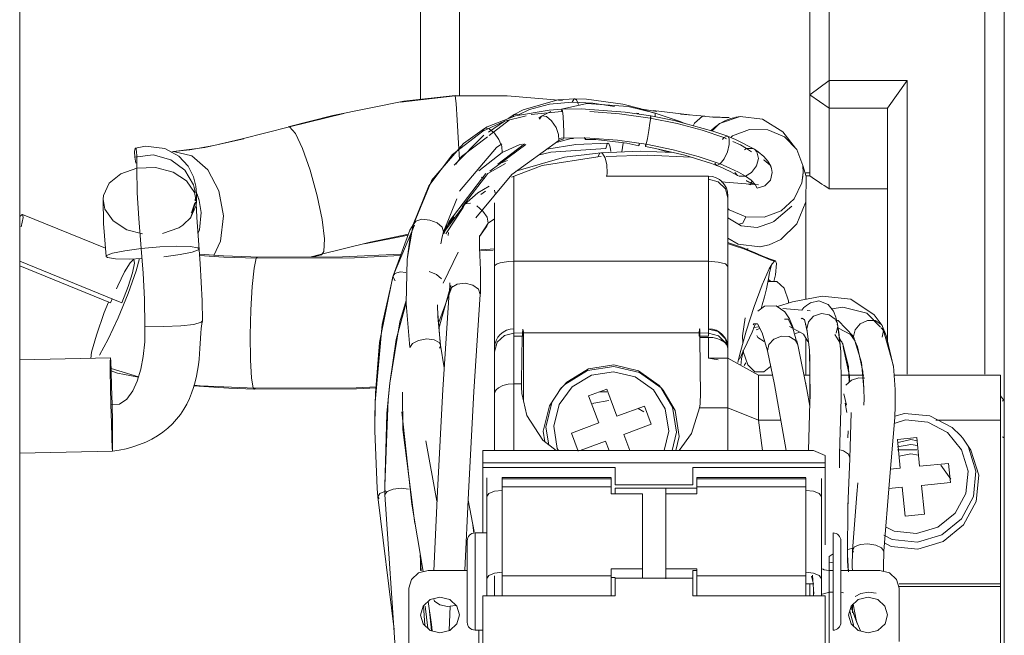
# Model space of a CAD drawing. Header units: millimetres. Extents: x 3925 to 5043, y -86 to 778.
# Tile 20 of 45: x 4460 to 4485, y 299 to 314. Entities that reach past the tile are written whole.
import ezdxf

# ---------------------------------------------------------------- set-up
doc = ezdxf.new("R2010")
doc.units = ezdxf.units.MM
doc.header["$LTSCALE"] = 46.255
doc.layers.add('T20C2_LENS_ODXF_CONTINUOUS_LINE', color=7, linetype='CONTINUOUS')

msp = doc.modelspace()

# ---------------------------------------------------------------- linework, layer by layer
at = {"layer": 'T20C2_LENS_ODXF_CONTINUOUS_LINE', "color": 7, "linetype": 'Continuous', "lineweight": 0}
for p, q in [((4479.815, 310.503), (4479.815, 329.775)), ((4484.815, 304.674), (4484.815, 329.775)), ((4459.515, 324.799), (4459.515, 297.104)), ((4480.315, 312.88), (4480.315, 322.41)), ((4484.315, 322.41), (4484.315, 305.329)), ((4470.815, 312.498), (4470.815, 321.025)), ((4469.815, 320.025), (4469.815, 312.4)), ((4479.815, 312.511), (4480.315, 312.88)), ((4480.315, 312.88), (4482.315, 312.88)), ((4480.315, 310.091), (4480.315, 312.88)), ((4482.315, 312.88), (4481.812, 312.169)), ((4482.315, 305.329), (4482.315, 312.88)), ((4470.707, 312.488), (4469.298, 312.327)), ((4472.041, 312.49), (4470.704, 312.498)), ((4470.704, 312.498), (4470.707, 312.488)), ((4472.142, 312.475), (4470.707, 312.488)), ((4473.464, 312.368), (4472.041, 312.49)), ((4480.315, 312.169), (4479.815, 312.511)), ((4473.34, 312.38), (4472.45, 312.127)), ((4473.127, 312.269), (4472.614, 312.133)), ((4473.71, 312.322), (4473.127, 312.269)), ((4473.781, 312.41), (4473.34, 312.38)), ((4474.085, 312.289), (4473.437, 312.142)), ((4473.71, 312.322), (4473.761, 312.405)), ((4474.239, 312.297), (4473.71, 312.322)), ((4473.761, 312.405), (4473.78, 312.41)), ((4473.78, 312.41), (4473.781, 312.41)), ((4474.078, 312.404), (4473.78, 312.41)), ((4473.781, 312.41), (4473.82, 312.386)), ((4473.82, 312.386), (4473.87, 312.263)), ((4475.014, 312.271), (4474.078, 312.404)), ((4475.149, 312.215), (4474.085, 312.289)), ((4474.798, 312.212), (4474.239, 312.297)), ((4475.45, 312.162), (4475.014, 312.271)), ((4475.822, 312.052), (4475.149, 312.215)), ((4467.848, 312.035), (4466.451, 311.687)), ((4472.255, 311.975), (4471.529, 311.688)), ((4472.532, 311.974), (4471.975, 311.836)), ((4472.22, 312.005), (4472.068, 311.901)), ((4472.188, 311.948), (4472.22, 312.005)), ((4472.45, 312.127), (4472.22, 312.005)), ((4472.22, 312.005), (4472.22, 312.005)), ((4473.12, 312.12), (4472.255, 311.975)), ((4472.614, 312.133), (4472.335, 312.001)), ((4473.439, 312.084), (4472.659, 312.005)), ((4472.927, 311.963), (4472.857, 311.915)), ((4472.875, 311.89), (4472.927, 311.963)), ((4473.167, 312.08), (4472.927, 311.963)), ((4473.048, 311.955), (4473.182, 311.847)), ((4473.449, 312.142), (4473.12, 312.12)), ((4473.439, 312.084), (4473.449, 312.142)), ((4473.942, 312.149), (4473.449, 312.142)), ((4473.449, 312.142), (4473.462, 312.097)), ((4473.462, 312.097), (4473.477, 311.952)), ((4473.477, 311.952), (4473.489, 311.758)), ((4475.076, 312.068), (4473.942, 312.149)), ((4474.927, 312.026), (4474.166, 312.084)), ((4475.717, 311.914), (4474.927, 312.026)), ((4475.734, 311.971), (4475.076, 312.068)), ((4475.424, 312.031), (4475.376, 312.041)), ((4475.765, 312.06), (4475.45, 312.162)), ((4475.884, 312.086), (4475.512, 312.142)), ((4475.717, 311.914), (4475.734, 311.971)), ((4475.734, 311.971), (4475.732, 311.926)), ((4476.33, 311.851), (4475.734, 311.971)), ((4476.729, 312.001), (4475.79, 312.108)), ((4475.8, 312.047), (4475.822, 312.052)), ((4475.822, 312.052), (4475.822, 312.052)), ((4476.488, 311.827), (4475.822, 312.052)), ((4475.822, 312.052), (4475.833, 312.038)), ((4475.841, 312.029), (4475.844, 311.949)), ((4477.117, 311.964), (4476.493, 312.016)), ((4477.063, 311.96), (4476.854, 311.786)), ((4477.117, 311.964), (4477.063, 311.96)), ((4477.325, 311.939), (4477.063, 311.96)), ((4477.119, 311.964), (4477.117, 311.964)), ((4478.025, 311.955), (4477.5, 311.775)), ((4478.025, 311.955), (4477.917, 311.934)), ((4478.599, 311.884), (4478.025, 311.955)), ((4480.315, 312.169), (4481.812, 312.169)), ((4481.815, 306.187), (4481.815, 312.171)), ((4471.975, 311.836), (4471.417, 311.581)), ((4471.97, 311.834), (4471.559, 311.553)), ((4472.099, 311.867), (4471.58, 311.467)), ((4473.182, 311.847), (4473.297, 311.676)), ((4473.489, 311.758), (4473.495, 311.558)), ((4475.711, 311.782), (4475.68, 311.591)), ((4475.732, 311.926), (4475.711, 311.782)), ((4476.413, 311.771), (4475.717, 311.914)), ((4477.33, 311.579), (4476.33, 311.851)), ((4477.05, 311.601), (4476.413, 311.771)), ((4476.608, 311.776), (4476.488, 311.827)), ((4476.854, 311.786), (4476.821, 311.717)), ((4477.5, 311.775), (4477.305, 311.585)), ((4477.367, 311.673), (4477.506, 311.776)), ((4477.787, 311.905), (4477.897, 311.931)), ((4479.128, 311.564), (4478.599, 311.884)), ((4466.418, 311.69), (4466.451, 311.687)), ((4471.417, 311.581), (4470.638, 310.976)), ((4471.443, 311.474), (4470.683, 310.706)), ((4471.46, 311.648), (4470.916, 311.262)), ((4471.417, 311.581), (4471.46, 311.648)), ((4471.529, 311.688), (4471.46, 311.648)), ((4471.46, 311.648), (4471.473, 311.654)), ((4471.46, 311.648), (4471.46, 311.648)), ((4471.473, 311.654), (4471.58, 311.638)), ((4471.58, 311.638), (4471.714, 311.529)), ((4471.714, 311.529), (4471.83, 311.366)), ((4473.297, 311.676), (4473.363, 311.496)), ((4473.363, 311.496), (4473.366, 311.338)), ((4473.495, 311.558), (4473.493, 311.403)), ((4475.68, 311.591), (4475.644, 311.393)), ((4477.612, 311.411), (4477.05, 311.601)), ((4477.286, 311.591), (4477.367, 311.673)), ((4477.707, 311.445), (4477.33, 311.579)), ((4477.706, 311.445), (4477.707, 311.445)), ((4477.908, 311.363), (4477.706, 311.445)), ((4477.835, 311.455), (4477.787, 311.412)), ((4478.27, 311.62), (4477.835, 311.455)), ((4478.74, 311.614), (4478.27, 311.62)), ((4479.169, 311.433), (4478.74, 311.614)), ((4479.452, 311.141), (4479.128, 311.564)), ((4465.274, 311.383), (4464.271, 311.157)), ((4470.916, 311.262), (4470.1, 310.306)), ((4470.792, 311.273), (4470.816, 310.841)), ((4471.532, 311.431), (4470.871, 310.922)), ((4471.592, 310.545), (4472.524, 311.239)), ((4471.905, 311.254), (4471.771, 311.16)), ((4471.802, 310.726), (4472.488, 311.254)), ((4471.83, 311.366), (4471.904, 311.187)), ((4471.915, 311.032), (4472.347, 311.222)), ((4472.16, 310.465), (4473.366, 311.338)), ((4472.347, 311.222), (4472.429, 311.241)), ((4473.802, 311.239), (4473.063, 311.118)), ((4473.274, 311.275), (4473.649, 311.378)), ((4473.361, 311.39), (4473.493, 311.403)), ((4473.366, 311.338), (4473.5, 311.383)), ((4473.493, 311.403), (4474.168, 311.401)), ((4473.649, 311.378), (4473.742, 311.388)), ((4474.636, 311.268), (4473.802, 311.239)), ((4474.061, 311.402), (4474.047, 311.363)), ((4474.047, 311.363), (4474.316, 311.363)), ((4474.168, 311.401), (4474.876, 311.346)), ((4474.316, 311.363), (4475.117, 311.267)), ((4474.612, 311.249), (4474.577, 311.133)), ((4474.636, 311.268), (4474.612, 311.249)), ((4474.652, 311.259), (4474.636, 311.268)), ((4474.687, 311.169), (4474.652, 311.259)), ((4474.876, 311.346), (4475.612, 311.241)), ((4475.022, 311.267), (4474.985, 311.043)), ((4475.117, 311.267), (4475.423, 311.2)), ((4475.423, 311.2), (4475.433, 311.263)), ((4475.439, 311.244), (4475.423, 311.2)), ((4475.612, 311.241), (4475.596, 311.183)), ((4475.644, 311.393), (4475.612, 311.241)), ((4475.612, 311.241), (4476.307, 311.098)), ((4477.573, 311.36), (4477.612, 311.411)), ((4477.68, 311.383), (4477.612, 311.411)), ((4478.036, 311.222), (4477.84, 311.316)), ((4478.394, 311.113), (4477.908, 311.363)), ((4478.195, 311.132), (4478.036, 311.222)), ((4479.482, 311.11), (4479.169, 311.433)), ((4462.949, 310.966), (4462.47, 310.913)), ((4463.408, 311.04), (4463.464, 311.059)), ((4464.271, 311.157), (4463.464, 311.059)), ((4463.464, 311.059), (4463.464, 311.059)), ((4463.464, 311.059), (4463.942, 310.943)), ((4463.942, 310.943), (4464.353, 310.587)), ((4470.638, 310.976), (4470.027, 310.17)), ((4471.771, 311.16), (4470.818, 310.033)), ((4471.309, 310.559), (4471.915, 311.032)), ((4471.905, 311.185), (4471.915, 311.032)), ((4473.161, 311.039), (4472.84, 310.957)), ((4474.577, 311.133), (4473.161, 311.039)), ((4474.45, 311.023), (4473.515, 310.905)), ((4475.469, 311.062), (4474.45, 311.023)), ((4474.45, 311.023), (4474.492, 311.006)), ((4474.492, 311.006), (4474.558, 310.892)), ((4475.64, 310.957), (4474.583, 310.926)), ((4474.702, 311.054), (4474.687, 311.169)), ((4476.304, 311.03), (4475.469, 311.062)), ((4475.596, 311.183), (4475.853, 311.135)), ((4476.762, 310.912), (4475.64, 310.957)), ((4475.853, 311.135), (4476.61, 310.959)), ((4475.887, 311.127), (4476.198, 311.034)), ((4476.307, 311.098), (4476.946, 310.927)), ((4476.61, 310.959), (4477.289, 310.747)), ((4478.195, 311.132), (4478.136, 311.096)), ((4478.318, 311.043), (4478.195, 311.132)), ((4478.393, 311.113), (4478.394, 311.113)), ((4478.489, 311.048), (4478.393, 311.113)), ((4478.394, 311.113), (4478.46, 311.043)), ((4478.46, 311.043), (4478.496, 310.875)), ((4479.638, 310.696), (4479.482, 311.11)), ((4462.498, 310.758), (4462.47, 310.913)), ((4470.871, 310.922), (4470.725, 310.732)), ((4472, 310.742), (4471.547, 310.488)), ((4472.047, 310.827), (4471.875, 310.756)), ((4472.938, 310.694), (4472.156, 310.397)), ((4473.515, 310.905), (4472.264, 310.551)), ((4474.373, 310.92), (4472.938, 310.694)), ((4474.453, 310.922), (4474.373, 310.92)), ((4474.558, 310.892), (4474.601, 310.712)), ((4474.601, 310.712), (4474.613, 310.507)), ((4476.946, 310.927), (4477.511, 310.734)), ((4477.289, 310.747), (4477.417, 310.699)), ((4477.417, 310.699), (4477.377, 310.757)), ((4477.418, 310.699), (4477.417, 310.699)), ((4477.418, 310.699), (4477.493, 310.669)), ((4477.614, 310.866), (4477.511, 310.734)), ((4477.511, 310.734), (4477.765, 310.628)), ((4479.65, 310.511), (4479.638, 310.696)), ((4463.978, 310.196), (4463.755, 310.575)), ((4463.979, 310.404), (4463.841, 310.674)), ((4470.55, 309.259), (4471.491, 310.486)), ((4470.884, 309.635), (4471.547, 310.488)), ((4471.234, 309.347), (4472.16, 310.465)), ((4474.613, 310.507), (4474.601, 310.419)), ((4477.493, 310.669), (4477.775, 310.544)), ((4477.765, 310.628), (4477.984, 310.523)), ((4477.775, 310.544), (4477.963, 310.439)), ((4477.893, 310.516), (4477.963, 310.439)), ((4477.963, 310.439), (4478.001, 310.42)), ((4477.984, 310.523), (4478.161, 310.421)), ((4478.323, 310.517), (4478.161, 310.421)), ((4478.837, 310.614), (4478.813, 310.681)), ((4478.854, 310.511), (4478.837, 310.614)), ((4479.63, 310.343), (4479.651, 310.511)), ((4479.715, 310.503), (4479.815, 310.503)), ((4479.815, 310.503), (4479.815, 310.43)), ((4463.998, 310.13), (4463.978, 310.196)), ((4464.04, 310.164), (4463.979, 310.404)), ((4470.096, 310.301), (4469.63, 309.18)), ((4471.374, 310.391), (4471.464, 310.36)), ((4472.215, 308.231), (4472.215, 310.408)), ((4474.588, 310.419), (4477.215, 310.419)), ((4477.215, 310.419), (4477.215, 308.231)), ((4477.466, 310.277), (4477.215, 310.342)), ((4477.648, 310.099), (4477.466, 310.277)), ((4477.543, 310.274), (4478.496, 310.199)), ((4478.001, 310.42), (4478.161, 310.421)), ((4478.161, 310.421), (4478.307, 310.314)), ((4478.182, 310.309), (4478.361, 310.222)), ((4478.185, 310.301), (4478.345, 310.225)), ((4478.238, 310.219), (4478.297, 310.194)), ((4478.297, 310.194), (4478.329, 310.292)), ((4478.307, 310.314), (4478.41, 310.21)), ((4478.41, 310.21), (4478.463, 310.113)), ((4479.815, 310.43), (4479.715, 310.43)), ((4464.017, 310.049), (4463.998, 310.13)), ((4464.055, 309.741), (4464.009, 310)), ((4464.017, 310.049), (4464.026, 309.991)), ((4464.057, 309.978), (4464.04, 310.164)), ((4464.084, 309.924), (4464.057, 309.976)), ((4470.027, 310.17), (4469.628, 309.174)), ((4471.29, 309.996), (4470.947, 309.691)), ((4471.578, 310.16), (4471.29, 309.996)), ((4471.482, 310.036), (4471.365, 309.949)), ((4471.717, 310.057), (4471.732, 309.981)), ((4477.715, 309.854), (4477.648, 310.099)), ((4478.463, 310.113), (4478.663, 310.173)), ((4481.815, 310.091), (4480.315, 310.091)), ((4461.657, 309.831), (4461.669, 309.205)), ((4461.657, 309.831), (4461.702, 309.574)), ((4463.902, 309.331), (4464.031, 309.756)), ((4464.047, 309.662), (4464.054, 309.736)), ((4464.054, 309.704), (4464.055, 309.741)), ((4464.128, 309.793), (4464.084, 309.924)), ((4464.1, 309.889), (4464.088, 309.921)), ((4464.129, 309.796), (4464.116, 309.838)), ((4464.18, 309.488), (4464.128, 309.793)), ((4470.943, 309.687), (4470.398, 308.957)), ((4470.405, 308.985), (4470.746, 309.841)), ((4470.912, 309.614), (4470.943, 309.687)), ((4470.943, 309.687), (4470.947, 309.691)), ((4470.947, 309.691), (4470.968, 309.708)), ((4470.968, 309.708), (4471.095, 309.726)), ((4471.715, 303.369), (4471.715, 309.739)), ((4477.715, 309.919), (4477.715, 308.096)), ((4479.715, 307.255), (4479.715, 309.905)), ((4459.515, 309.381), (4459.578, 309.439)), ((4459.578, 309.439), (4459.584, 309.438)), ((4461.717, 308.571), (4459.584, 309.438)), ((4461.702, 309.574), (4461.916, 309.268)), ((4463.903, 309.345), (4464.047, 309.662)), ((4470.463, 308.935), (4470.912, 309.614)), ((4471.263, 309.657), (4471.42, 309.521)), ((4471.42, 309.521), (4471.523, 309.362)), ((4477.715, 309.586), (4477.745, 309.555)), ((4477.745, 309.555), (4478.173, 309.374)), ((4478.891, 309.253), (4479.352, 309.646)), ((4461.669, 309.205), (4461.734, 308.356)), ((4463.703, 309.158), (4463.727, 309.175)), ((4463.727, 309.175), (4463.903, 309.345)), ((4464.08, 309.128), (4464.064, 309.356)), ((4469.628, 309.174), (4469.471, 308.288)), ((4469.629, 309.173), (4469.541, 309.029)), ((4470.057, 309.293), (4470.242, 309.219)), ((4470.242, 309.219), (4470.371, 309.107)), ((4470.416, 308.939), (4470.55, 309.259)), ((4470.486, 309.123), (4470.681, 309.374)), ((4470.569, 309.186), (4470.588, 309.254)), ((4470.598, 309.266), (4470.587, 309.209)), ((4471.552, 309.208), (4471.327, 308.871)), ((4471.52, 309.133), (4471.552, 309.208)), ((4471.523, 309.362), (4471.552, 309.208)), ((4471.552, 309.208), (4471.715, 309.327)), ((4478.055, 309.147), (4477.715, 309.352)), ((4478.173, 309.374), (4478.644, 309.368)), ((4478.842, 309.229), (4478.462, 309.097)), ((4478.842, 309.229), (4478.891, 309.253)), ((4463.183, 308.949), (4463.601, 309.094)), ((4463.601, 309.094), (4463.703, 309.158)), ((4468.519, 308.724), (4469.503, 308.928)), ((4469.541, 309.029), (4469.109, 307.861)), ((4469.661, 309.16), (4469.15, 307.943)), ((4470.371, 309.107), (4470.405, 308.985)), ((4470.375, 308.864), (4470.405, 308.985)), ((4470.411, 308.94), (4470.486, 309.123)), ((4470.526, 308.893), (4470.532, 308.975)), ((4471.326, 308.872), (4471.52, 309.133)), ((4471.491, 309.11), (4471.52, 309.133)), ((4478.462, 309.097), (4478.055, 309.147)), ((4467.239, 308.404), (4468.519, 308.724)), ((4468.375, 308.678), (4469.496, 308.907)), ((4470.335, 308.678), (4470.374, 308.859)), ((4471.332, 308.835), (4471.331, 308.58)), ((4471.333, 308.867), (4471.332, 308.835)), ((4471.334, 308.897), (4471.333, 308.867)), ((4477.978, 308.67), (4477.715, 308.824)), ((4477.782, 308.691), (4477.715, 308.711)), ((4477.937, 308.638), (4477.782, 308.691)), ((4478.537, 308.605), (4477.978, 308.67)), ((4461.902, 308.439), (4462.214, 308.503)), ((4462.214, 308.503), (4462.636, 308.56)), ((4463.116, 308.6), (4462.636, 308.56)), ((4464.089, 308.58), (4463.892, 308.61)), ((4464.126, 308.551), (4464.089, 308.58)), ((4464.126, 308.551), (4464.126, 308.551)), ((4464.748, 308.369), (4464.137, 308.413)), ((4470.4, 307.673), (4470.78, 308.464)), ((4471.331, 308.58), (4471.352, 308.009)), ((4471.728, 308.554), (4471.358, 308.527)), ((4471.684, 308.522), (4471.36, 308.499)), ((4478.184, 308.545), (4478.219, 308.548)), ((4478.219, 308.548), (4478.23, 308.549)), ((4478.537, 308.605), (4478.774, 308.654)), ((4478.538, 308.6), (4478.774, 308.653)), ((4459.515, 308.231), (4462.143, 307.163)), ((4461.77, 308.328), (4461.734, 308.356)), ((4461.98, 308.296), (4461.77, 308.328)), ((4462.334, 308.29), (4461.98, 308.296)), ((4462.351, 308.193), (4462.211, 307.962)), ((4462.656, 308.304), (4462.334, 308.29)), ((4462.44, 308.276), (4462.351, 308.193)), ((4462.412, 307.937), (4462.463, 308.186)), ((4462.463, 308.186), (4462.447, 308.275)), ((4462.591, 308.301), (4462.505, 307.989)), ((4464.758, 308.338), (4464.139, 308.383)), ((4465.458, 308.345), (4464.748, 308.369)), ((4465.594, 308.313), (4464.758, 308.338)), ((4465.62, 308.341), (4465.458, 308.345)), ((4465.594, 308.313), (4465.62, 308.341)), ((4467.004, 308.343), (4467.239, 308.404)), ((4467.053, 308.343), (4467.274, 308.4)), ((4467.273, 308.4), (4467.239, 308.404)), ((4469.471, 308.288), (4469.442, 307.15)), ((4472.215, 308.231), (4477.215, 308.231)), ((4472.215, 306.497), (4472.215, 308.231)), ((4477.215, 306.306), (4477.215, 308.231)), ((4478.776, 308.038), (4478.85, 308.166)), ((4478.85, 308.166), (4478.906, 308.233)), ((4478.935, 308.241), (4478.906, 308.233)), ((4461.846, 307.163), (4459.515, 308.111)), ((4462.505, 307.989), (4462.3, 307.407)), ((4462.301, 307.583), (4462.412, 307.937)), ((4470.041, 307.972), (4470.225, 307.892)), ((4471.352, 308.009), (4471.356, 307.475)), ((4477.715, 308.096), (4477.715, 305.997)), ((4478.593, 307.629), (4478.776, 308.038)), ((4469.105, 307.838), (4468.762, 306.146)), ((4469.109, 307.861), (4468.828, 306.606)), ((4469.105, 307.838), (4469.109, 307.861)), ((4469.159, 307.728), (4469.105, 307.838)), ((4469.109, 307.861), (4469.109, 307.861)), ((4470.225, 307.892), (4470.357, 307.783)), ((4470.569, 307.618), (4470.566, 307.678)), ((4470.758, 307.642), (4470.964, 307.667)), ((4478.749, 307.735), (4478.764, 307.759)), ((4462.3, 307.407), (4462.043, 306.775)), ((4462.143, 307.163), (4462.301, 307.583)), ((4470.284, 306.67), (4470.628, 307.595)), ((4470.596, 307.61), (4470.289, 306.507)), ((4470.386, 304.932), (4470.553, 307.43)), ((4470.553, 307.43), (4470.61, 307.554)), ((4470.553, 307.43), (4470.557, 307.461)), ((4470.557, 307.461), (4470.569, 307.618)), ((4470.61, 307.554), (4470.758, 307.642)), ((4471.301, 307.517), (4471.351, 307.38)), ((4471.353, 307.403), (4471.351, 307.38)), ((4471.356, 307.475), (4471.353, 307.403)), ((4478.384, 307.067), (4478.593, 307.629)), ((4478.655, 307.316), (4478.706, 307.526)), ((4461.69, 306.918), (4461.797, 307.182)), ((4461.89, 307.265), (4461.846, 307.163)), ((4469.442, 307.165), (4469.192, 306.218)), ((4469.444, 307.227), (4469.286, 306.676)), ((4469.442, 307.15), (4469.537, 306.011)), ((4471.351, 307.38), (4471.184, 304.887)), ((4478.596, 307.112), (4478.655, 307.316)), ((4479.369, 307.189), (4478.989, 307.067)), ((4479.274, 307.158), (4479.27, 307.214)), ((4480.139, 307.337), (4479.369, 307.189)), ((4480.868, 307.256), (4480.139, 307.337)), ((4481.47, 306.858), (4480.868, 307.256)), ((4461.485, 306.336), (4461.69, 306.918)), ((4470.258, 306.814), (4470.253, 307.115)), ((4478.181, 306.437), (4478.384, 307.067)), ((4478.654, 307.076), (4478.478, 306.953)), ((4478.564, 307.013), (4478.596, 307.112)), ((4478.956, 307.087), (4478.654, 307.076)), ((4479.18, 306.934), (4478.956, 307.087)), ((4479.612, 306.978), (4479.122, 307.015)), ((4479.295, 306.752), (4479.18, 306.934)), ((4479.668, 307.043), (4479.612, 306.978)), ((4479.687, 307.058), (4479.668, 307.043)), ((4479.826, 306.962), (4479.751, 306.968)), ((4480.383, 307.006), (4480.667, 307.049)), ((4480.483, 306.797), (4480.428, 306.949)), ((4480.667, 307.049), (4481.287, 306.894)), ((4481.287, 306.894), (4481.632, 306.537)), ((4462.043, 306.775), (4461.789, 306.226)), ((4464.178, 306.665), (4463.987, 306.61)), ((4464.21, 306.697), (4464.178, 306.665)), ((4464.196, 306.624), (4464.21, 306.697)), ((4464.211, 306.702), (4464.21, 306.697)), ((4469.286, 306.676), (4469.023, 305.096)), ((4470.329, 306.04), (4470.257, 306.886)), ((4470.331, 306.074), (4470.258, 306.814)), ((4470.279, 306.628), (4470.284, 306.67)), ((4478.155, 306.776), (4478.088, 306.311)), ((4479.386, 306.52), (4479.295, 306.752)), ((4479.617, 306.772), (4479.595, 306.755)), ((4479.74, 306.494), (4479.783, 306.677)), ((4479.783, 306.677), (4479.916, 306.818)), ((4479.916, 306.818), (4480.117, 306.887)), ((4480.526, 306.621), (4480.483, 306.797)), ((4480.546, 306.707), (4480.503, 306.716)), ((4480.943, 306.3), (4480.546, 306.707)), ((4481.11, 306.625), (4481.304, 306.713)), ((4481.673, 306.577), (4481.47, 306.858)), ((4463.987, 306.61), (4463.655, 306.571)), ((4468.828, 306.606), (4468.649, 304.606)), ((4472.215, 306.385), (4471.97, 306.323)), ((4472.215, 305.082), (4472.215, 306.492)), ((4472.215, 306.385), (4472.459, 306.388)), ((4472.459, 306.392), (4472.457, 306.419)), ((4472.462, 304.628), (4472.459, 306.392)), ((4472.459, 306.388), (4476.971, 306.388)), ((4476.971, 306.388), (4477.215, 306.385)), ((4476.974, 306.419), (4476.972, 306.392)), ((4476.972, 306.392), (4476.972, 306.306)), ((4476.979, 306.471), (4476.974, 306.419)), ((4476.991, 306.458), (4476.989, 306.48)), ((4477.215, 306.49), (4477.466, 306.423)), ((4477.472, 306.317), (4477.215, 306.385)), ((4477.466, 306.423), (4477.648, 306.241)), ((4478.181, 306.437), (4478.017, 305.844)), ((4478.362, 306.599), (4478.379, 306.625)), ((4478.37, 306.526), (4478.514, 306.545)), ((4478.379, 306.625), (4478.474, 306.623)), ((4478.537, 306.5), (4478.436, 306.468)), ((4478.474, 306.623), (4478.59, 306.396)), ((4478.59, 306.396), (4478.727, 305.925)), ((4479.297, 306.557), (4479.655, 306.356)), ((4479.487, 306.145), (4479.379, 306.514)), ((4479.438, 306.376), (4479.566, 306.406)), ((4479.727, 306.527), (4479.748, 306.439)), ((4479.748, 306.439), (4479.74, 306.494)), ((4479.74, 306.494), (4479.81, 305.952)), ((4480.534, 306.567), (4480.494, 306.387)), ((4480.52, 306.619), (4480.534, 306.567)), ((4480.526, 306.621), (4480.528, 306.614)), ((4480.564, 306.408), (4480.528, 306.614)), ((4480.528, 306.614), (4480.534, 306.567)), ((4480.611, 305.908), (4480.534, 306.567)), ((4480.557, 306.515), (4480.862, 306.345)), ((4480.611, 305.908), (4480.564, 306.408)), ((4480.943, 306.3), (4480.981, 306.473)), ((4480.981, 306.473), (4481.11, 306.625)), ((4481.647, 306.521), (4481.711, 306.455)), ((4481.673, 306.577), (4481.684, 306.557)), ((4481.711, 306.455), (4481.673, 306.28)), ((4481.684, 306.557), (4481.711, 306.455)), ((4481.783, 306.327), (4481.685, 306.556)), ((4461.362, 305.894), (4461.485, 306.336)), ((4461.789, 306.226), (4461.567, 305.82)), ((4468.762, 306.146), (4468.657, 304.844)), ((4469.192, 306.218), (4469.023, 305.096)), ((4469.765, 306.196), (4469.974, 306.234)), ((4469.974, 306.234), (4470.163, 306.214)), ((4471.786, 306.15), (4471.715, 305.904)), ((4471.97, 306.323), (4471.786, 306.15)), ((4472.457, 306.306), (4472.215, 306.306)), ((4472.426, 306.267), (4472.415, 305.787)), ((4477.215, 306.306), (4476.974, 306.306)), ((4477.215, 306.275), (4476.994, 306.275)), ((4477.005, 304.755), (4476.994, 306.275)), ((4477.325, 306.268), (4477.215, 306.275)), ((4477.215, 306.275), (4477.215, 305.739)), ((4477.43, 306.247), (4477.325, 306.268)), ((4477.523, 306.215), (4477.43, 306.247)), ((4477.626, 306.153), (4477.523, 306.215)), ((4477.693, 306.076), (4477.626, 306.153)), ((4477.648, 306.241), (4477.715, 305.992)), ((4478.088, 306.311), (4478.098, 306.136)), ((4478.098, 305.905), (4478.209, 306.135)), ((4478.209, 306.135), (4478.27, 306.267)), ((4478.455, 306.323), (4478.484, 306.273)), ((4478.484, 306.273), (4478.644, 306.172)), ((4478.891, 306.23), (4479.089, 306.307)), ((4479.444, 306.2), (4479.51, 306.08)), ((4479.51, 306.08), (4479.482, 306.19)), ((4479.655, 306.356), (4479.767, 306.171)), ((4479.715, 305.305), (4479.715, 306.257)), ((4480.589, 306.143), (4480.462, 306.353)), ((4480.661, 306.12), (4480.576, 306.275)), ((4480.642, 306.159), (4480.582, 306.215)), ((4480.661, 306.12), (4480.642, 306.159)), ((4480.862, 306.345), (4480.979, 306.18)), ((4481.15, 305.631), (4480.943, 306.3)), ((4480.974, 306.189), (4480.943, 306.3)), ((4480.979, 306.18), (4480.974, 306.189)), ((4480.974, 306.189), (4481.045, 306.03)), ((4481.969, 305.522), (4481.783, 306.327)), ((4461.343, 305.736), (4461.362, 305.894)), ((4470.302, 306.001), (4470.329, 306.04)), ((4470.331, 306.073), (4470.329, 306.04)), ((4470.331, 306.074), (4470.331, 306.073)), ((4470.423, 305.494), (4470.331, 306.073)), ((4477.715, 305.997), (4477.715, 303.369)), ((4478.05, 305.804), (4478.098, 305.905)), ((4478.06, 305.72), (4478.102, 305.914)), ((4478.109, 305.946), (4478.112, 305.888)), ((4478.112, 305.888), (4478.223, 305.566)), ((4478.727, 305.925), (4478.907, 305.066)), ((4479.516, 306.043), (4479.506, 306.079)), ((4479.51, 306.08), (4479.51, 306.08)), ((4479.516, 306.043), (4479.51, 306.08)), ((4479.51, 306.08), (4479.516, 306.043)), ((4479.742, 304.936), (4479.516, 306.043)), ((4479.81, 305.952), (4479.821, 305.732)), ((4479.81, 305.951), (4479.823, 304.783)), ((4480.616, 305.809), (4480.611, 305.908)), ((4480.664, 306.112), (4480.661, 306.12)), ((4480.81, 305.516), (4480.664, 306.112)), ((4480.68, 305.992), (4480.664, 306.112)), ((4480.834, 305.287), (4480.68, 305.992)), ((4481.045, 306.03), (4481.18, 305.401)), ((4461.847, 305.747), (4459.515, 305.695)), ((4472.415, 305.787), (4472.407, 305.082)), ((4477.715, 305.739), (4477.215, 305.739)), ((4477.466, 305.701), (4477.215, 305.739)), ((4477.715, 305.739), (4478.496, 305.305)), ((4478.017, 305.844), (4477.968, 305.631)), ((4478.007, 305.711), (4478.05, 305.804)), ((4478.046, 305.555), (4478.06, 305.72)), ((4479.821, 305.732), (4479.819, 304.598)), ((4480.617, 305.793), (4480.616, 305.809)), ((4480.626, 305.087), (4480.616, 305.809)), ((4481.209, 304.957), (4481.15, 305.631)), ((4461.863, 305.476), (4462.569, 305.264)), ((4461.865, 305.415), (4462.031, 305.359)), ((4474.107, 305.421), (4473.525, 305.066)), ((4473.574, 305.123), (4474.131, 305.463)), ((4475.998, 304.974), (4475.445, 305.371)), ((4478.175, 305.622), (4478.128, 305.551)), ((4478.632, 305.391), (4478.811, 305.526)), ((4480.832, 305.128), (4480.81, 305.516)), ((4481.18, 305.401), (4481.209, 304.957)), ((4462.031, 305.359), (4462.565, 305.25)), ((4473.574, 305.123), (4473.385, 304.921)), ((4474.206, 305.305), (4473.714, 305.007)), ((4475.797, 304.928), (4475.332, 305.261)), ((4478.857, 305.305), (4478.496, 305.305)), ((4478.496, 304.146), (4478.496, 305.305)), ((4479.82, 305.305), (4479.667, 305.305)), ((4479.742, 304.936), (4479.708, 305.125)), ((4481.209, 305.305), (4480.626, 305.305)), ((4480.841, 305.136), (4480.834, 305.287)), ((4481.078, 305.239), (4480.886, 305.175)), ((4481.231, 305.226), (4481.078, 305.239)), ((4484.715, 305.305), (4481.984, 305.305)), ((4484.715, 305.305), (4484.715, 276.183)), ((4463.992, 305.025), (4464.889, 304.965)), ((4464.889, 304.965), (4465.541, 304.942)), ((4465.566, 304.971), (4465.541, 304.942)), ((4465.541, 304.942), (4465.541, 304.942)), ((4469.023, 305.096), (4468.952, 304.319)), ((4469.023, 305.096), (4468.981, 304.681)), ((4469.355, 304.867), (4469.36, 303.905)), ((4470.247, 302.318), (4470.386, 304.932)), ((4471.184, 304.887), (4471.046, 302.278)), ((4471.928, 305.034), (4471.819, 304.978)), ((4472.065, 305.07), (4471.928, 305.034)), ((4472.215, 305.082), (4472.065, 305.07)), ((4472.407, 305.082), (4472.215, 305.082)), ((4472.215, 303.369), (4472.215, 305.082)), ((4472.407, 305.082), (4472.407, 304.991)), ((4472.407, 304.991), (4472.414, 304.834)), ((4473.125, 304.518), (4473.439, 304.984)), ((4473.714, 305.007), (4473.375, 304.548)), ((4473.439, 304.984), (4473.385, 304.921)), ((4474.133, 304.771), (4474.602, 304.944)), ((4474.415, 304.875), (4474.602, 304.875)), ((4474.602, 304.944), (4474.863, 304.247)), ((4476.102, 304.438), (4475.797, 304.928)), ((4475.991, 304.984), (4476.046, 304.921)), ((4475.991, 304.984), (4476.289, 304.482)), ((4476.046, 304.921), (4475.998, 304.974)), ((4476.356, 304.398), (4476.046, 304.921)), ((4478.907, 305.066), (4479.206, 303.369)), ((4479.817, 304.506), (4479.742, 304.936)), ((4480.621, 304.701), (4480.626, 305.087)), ((4481.209, 304.933), (4481.209, 304.957)), ((4481.211, 304.697), (4481.209, 304.933)), ((4482.009, 304.933), (4482.01, 304.899)), ((4482.01, 304.899), (4482.009, 304.517)), ((4468.981, 304.681), (4468.897, 302.457)), ((4472.414, 304.834), (4472.546, 304.267)), ((4474.394, 304.074), (4474.133, 304.771)), ((4474.272, 304.587), (4474.652, 304.651)), ((4477, 304.597), (4477.003, 304.658)), ((4477.003, 304.658), (4477.005, 304.755)), ((4479.823, 304.783), (4479.819, 304.598)), ((4480.582, 303.271), (4480.621, 304.701)), ((4480.695, 304.821), (4480.758, 304.535)), ((4481.208, 304.53), (4481.211, 304.697)), ((4484.715, 304.775), (4484.792, 304.668)), ((4484.765, 304.631), (4484.792, 304.668)), ((4484.792, 304.668), (4484.815, 304.674)), ((4484.815, 304.674), (4484.815, 303.69)), ((4468.649, 304.606), (4468.644, 303.875)), ((4469.592, 301.986), (4469.334, 304.36)), ((4473.125, 304.518), (4472.966, 303.86)), ((4473.038, 303.966), (4473.19, 304.598)), ((4473.375, 304.548), (4473.237, 303.989)), ((4474.214, 304.554), (4474.272, 304.587)), ((4474.863, 304.247), (4475.566, 304.505)), ((4475.404, 304.446), (4475.554, 304.359)), ((4475.566, 304.505), (4475.74, 304.041)), ((4476.193, 303.867), (4476.102, 304.438)), ((4476.289, 304.482), (4476.393, 303.842)), ((4476.464, 303.73), (4476.356, 304.398)), ((4476.775, 303.803), (4476.984, 304.464)), ((4476.984, 304.464), (4476.996, 304.561)), ((4476.984, 304.464), (4477.715, 304.464)), ((4476.996, 304.561), (4477, 304.597)), ((4477.715, 304.464), (4478.496, 304.146)), ((4479.819, 304.598), (4479.785, 303.373)), ((4480.767, 304.341), (4480.73, 304.586)), ((4482.009, 304.517), (4481.998, 304.217)), ((4468.952, 304.319), (4468.897, 302.464)), ((4478.496, 304.146), (4479.07, 304.146)), ((4478.606, 303.369), (4478.496, 304.146)), ((4480.848, 303.161), (4480.88, 304.343)), ((4480.882, 304.286), (4480.88, 304.319)), ((4481.998, 304.217), (4481.861, 302.594)), ((4482.248, 304.322), (4481.999, 304.247)), ((4482.9, 304.259), (4482.248, 304.322)), ((4483.478, 303.954), (4482.9, 304.259)), ((4483.057, 304.146), (4484.715, 304.146)), ((4468.644, 303.875), (4468.703, 302.393)), ((4469.36, 303.905), (4469.669, 301.486)), ((4472.966, 303.86), (4473.01, 303.59)), ((4473.111, 303.514), (4473.038, 303.966)), ((4473.237, 303.989), (4473.328, 303.418)), ((4473.691, 303.816), (4474.394, 304.074)), ((4475.74, 304.041), (4475.037, 303.782)), ((4476.071, 303.369), (4476.193, 303.867)), ((4480.796, 303.692), (4480.801, 303.872)), ((4483.352, 303.826), (4482.848, 304.093)), ((4483.691, 303.748), (4483.478, 303.954)), ((4469.95, 303.614), (4470.236, 302.063)), ((4473.865, 303.351), (4473.691, 303.816)), ((4474.568, 303.61), (4473.913, 303.369)), ((4474.658, 303.369), (4474.568, 303.61)), ((4475.037, 303.782), (4475.191, 303.369)), ((4476.393, 303.842), (4476.279, 303.369)), ((4476.377, 303.369), (4476.464, 303.73)), ((4476.459, 303.369), (4476.775, 303.803)), ((4482.067, 303.653), (4482.565, 303.702)), ((4482.142, 302.913), (4482.067, 303.653)), ((4482.085, 303.573), (4482.415, 303.648)), ((4482.415, 303.648), (4482.574, 303.612)), ((4482.565, 303.702), (4482.639, 302.963)), ((4483.717, 303.387), (4483.352, 303.826)), ((4483.746, 303.685), (4483.691, 303.748)), ((4483.957, 303.378), (4483.746, 303.685)), ((4484.815, 303.69), (4484.768, 303.716)), ((4484.815, 237.775), (4484.815, 303.69)), ((4461.9, 303.348), (4459.515, 303.294)), ((4471.415, 303.369), (4479.915, 303.369)), ((4471.415, 301.247), (4471.415, 303.369)), ((4473.328, 303.418), (4473.359, 303.369)), ((4480.215, 303.234), (4479.915, 303.369)), ((4480.683, 303.362), (4480.585, 303.385)), ((4480.813, 303.271), (4480.683, 303.362)), ((4482.067, 303.385), (4482.565, 303.385)), ((4482.075, 303.461), (4482.417, 303.521)), ((4482.417, 303.521), (4482.586, 303.491)), ((4483.887, 302.837), (4483.717, 303.387)), ((4484.085, 302.832), (4483.894, 303.453)), ((4484.157, 302.73), (4483.957, 303.378)), ((4480.215, 303.234), (4480.215, 300.94)), ((4480.578, 302.923), (4480.582, 303.271)), ((4480.797, 301.914), (4480.848, 303.161)), ((4480.849, 303.174), (4480.813, 303.271)), ((4480.848, 303.161), (4480.849, 303.174)), ((4480.848, 303.161), (4480.849, 303.173)), ((4482.415, 303.28), (4482.11, 303.225)), ((4482.611, 303.244), (4482.415, 303.28)), ((4480.215, 303.049), (4471.415, 303.049)), ((4471.415, 302.928), (4474.815, 302.928)), ((4474.815, 302.928), (4474.815, 302.484)), ((4476.815, 302.928), (4480.215, 302.928)), ((4476.815, 302.484), (4476.815, 302.928)), ((4481.886, 302.888), (4482.142, 302.913)), ((4482.639, 302.963), (4483.385, 303.036)), ((4483.439, 302.633), (4483.186, 302.986)), ((4483.385, 303.036), (4483.435, 302.543)), ((4471.515, 302.665), (4471.515, 302.182)), ((4474.715, 302.673), (4471.915, 302.673)), ((4471.915, 302.673), (4471.915, 302.342)), ((4474.715, 302.639), (4471.915, 302.639)), ((4474.715, 302.251), (4474.715, 302.662)), ((4476.915, 302.673), (4479.715, 302.673)), ((4476.915, 302.673), (4476.915, 302.251)), ((4479.715, 302.639), (4476.915, 302.639)), ((4479.715, 302.342), (4479.715, 302.662)), ((4480.115, 302.65), (4480.115, 302.182)), ((4481.861, 302.594), (4481.716, 300.778)), ((4484.022, 302.186), (4484.085, 302.832)), ((4484.091, 302.057), (4484.157, 302.73)), ((4468.703, 302.393), (4468.718, 302.176)), ((4468.897, 302.464), (4468.899, 302.238)), ((4468.959, 302.316), (4469.109, 302.374)), ((4469.109, 302.374), (4469.317, 302.396)), ((4469.317, 302.396), (4469.508, 302.374)), ((4471.915, 302.342), (4471.715, 302.321)), ((4471.915, 302.434), (4474.715, 302.434)), ((4471.915, 300.237), (4471.915, 302.342)), ((4474.815, 302.484), (4476.815, 302.484)), ((4476.915, 302.394), (4474.815, 302.402)), ((4474.815, 302.402), (4474.815, 302.251)), ((4476.115, 302.394), (4476.115, 302.354)), ((4476.115, 300.328), (4476.115, 302.354)), ((4476.915, 302.434), (4479.715, 302.434)), ((4479.915, 302.321), (4479.715, 302.342)), ((4479.715, 302.342), (4479.715, 300.237)), ((4481.024, 302.241), (4481.053, 302.535)), ((4482.191, 302.42), (4481.844, 302.386)), ((4482.266, 301.681), (4482.191, 302.42)), ((4483.435, 302.543), (4482.689, 302.469)), ((4482.689, 302.469), (4482.763, 301.73)), ((4468.752, 302.13), (4468.718, 302.176)), ((4468.718, 302.176), (4469.135, 298.764)), ((4468.899, 302.238), (4468.959, 302.316)), ((4468.899, 302.238), (4469.2, 297.81)), ((4470.154, 300.275), (4470.247, 302.318)), ((4471.046, 302.278), (4470.955, 300.288)), ((4471.195, 301.284), (4471.042, 302.092)), ((4471.569, 302.262), (4471.515, 302.182)), ((4471.515, 300.076), (4471.515, 302.182)), ((4471.715, 302.321), (4471.569, 302.262)), ((4475.515, 302.251), (4474.715, 302.251)), ((4475.515, 300.105), (4475.515, 302.251)), ((4476.915, 302.251), (4476.115, 302.251)), ((4480.115, 300.274), (4480.115, 302.182)), ((4480.917, 300.795), (4481.024, 302.241)), ((4469.881, 300.259), (4469.592, 301.986)), ((4480.784, 300.688), (4480.797, 301.914)), ((4480.797, 301.914), (4480.803, 302.067)), ((4482.763, 301.73), (4482.266, 301.681)), ((4471.183, 301.243), (4471.161, 301.457)), ((4471.215, 301.247), (4471.515, 301.247)), ((4471.215, 298.747), (4471.215, 301.247)), ((4480.415, 301.247), (4480.415, 298.747)), ((4481.719, 301.186), (4481.93, 301.074)), ((4471.015, 298.942), (4471.015, 301.047)), ((4480.615, 298.948), (4480.615, 301.047)), ((4480.922, 300.859), (4480.792, 300.824)), ((4480.97, 300.886), (4480.917, 300.795)), ((4481.516, 300.936), (4481.31, 300.967)), ((4481.733, 300.991), (4481.91, 300.898)), ((4469.832, 300.269), (4469.804, 300.677)), ((4469.815, 300.608), (4469.815, 300.282)), ((4480.414, 300.709), (4480.315, 300.644)), ((4480.315, 300.644), (4480.315, 299.349)), ((4480.809, 300.245), (4480.784, 300.688)), ((4480.789, 300.517), (4480.784, 300.688)), ((4480.917, 300.795), (4480.91, 300.374)), ((4480.942, 300.756), (4480.917, 300.795)), ((4481.71, 300.373), (4481.716, 300.778)), ((4475.515, 300.328), (4474.715, 300.328)), ((4474.715, 299.618), (4474.715, 300.328)), ((4476.115, 300.328), (4476.915, 300.328)), ((4476.115, 300.328), (4476.115, 300.065)), ((4476.915, 300.328), (4476.915, 299.618)), ((4480.187, 300.3), (4480.142, 300.322)), ((4480.315, 300.48), (4480.415, 300.491)), ((4480.804, 300.282), (4480.789, 300.517)), ((4480.91, 300.374), (4480.912, 300.282)), ((4480.91, 300.374), (4480.91, 300.335)), ((4481.712, 300.258), (4481.71, 300.373)), ((4471.015, 300.282), (4470.015, 300.282)), ((4471.515, 299.632), (4471.515, 300.076)), ((4471.715, 299.618), (4471.715, 300.145)), ((4471.915, 300.237), (4471.915, 299.618)), ((4474.715, 300.145), (4471.915, 300.145)), ((4474.715, 300.105), (4474.815, 300.105)), ((4476.815, 300.083), (4474.815, 300.083)), ((4474.815, 300.083), (4474.815, 299.633)), ((4476.815, 300.281), (4476.915, 300.281)), ((4476.815, 299.633), (4476.815, 300.281)), ((4479.715, 300.145), (4476.915, 300.145)), ((4479.715, 299.618), (4479.715, 300.237)), ((4479.864, 300.138), (4479.898, 300.005)), ((4479.885, 300.159), (4479.925, 299.681)), ((4480.062, 300.156), (4480.115, 300.076)), ((4480.115, 299.632), (4480.115, 300.274)), ((4480.415, 300.282), (4480.315, 300.282)), ((4481.615, 300.282), (4480.615, 300.282)), ((4481.866, 300.22), (4481.615, 300.282)), ((4482.048, 300.053), (4481.866, 300.22)), ((4469.515, 299.824), (4469.515, 298.37)), ((4479.925, 299.934), (4479.715, 299.934)), ((4479.815, 299.618), (4479.815, 299.934)), ((4482.115, 299.824), (4482.048, 300.053)), ((4484.715, 299.934), (4482.115, 299.934)), ((4484.715, 299.867), (4482.115, 299.867)), ((4482.115, 299.743), (4482.115, 299.824)), ((4470.062, 299.532), (4470.315, 299.595)), ((4470.315, 299.595), (4470.567, 299.533)), ((4474.815, 299.632), (4471.415, 299.632)), ((4471.415, 297.071), (4471.415, 299.632)), ((4480.215, 299.632), (4476.815, 299.632)), ((4479.915, 299.795), (4479.915, 299.618)), ((4480.326, 299.722), (4480.131, 299.672)), ((4480.215, 299.633), (4480.215, 297.11)), ((4480.414, 299.728), (4480.326, 299.722)), ((4480.68, 299.709), (4480.615, 299.721)), ((4480.982, 299.613), (4481.125, 299.687)), ((4481.062, 299.532), (4481.315, 299.595)), ((4482.115, 299.743), (4482.115, 298.451)), ((4469.926, 298.873), (4469.892, 299.373)), ((4470.005, 298.796), (4469.931, 299.36)), ((4470.01, 299.484), (4470.1, 298.894)), ((4470.096, 298.734), (4470.039, 299.31)), ((4470.173, 299.492), (4470.157, 299.534)), ((4470.315, 299.396), (4470.173, 299.492)), ((4470.574, 299.361), (4470.551, 298.738)), ((4470.567, 299.533), (4470.748, 299.367)), ((4470.748, 299.367), (4470.815, 299.139)), ((4480.315, 297.993), (4480.315, 299.349)), ((4480.815, 299.135), (4480.881, 299.364)), ((4480.881, 299.364), (4481.062, 299.532)), ((4480.907, 299.277), (4480.884, 299.367)), ((4480.907, 299.271), (4480.884, 299.366)), ((4480.915, 299.19), (4480.915, 299.418)), ((4480.934, 299.413), (4481.018, 298.972)), ((4481.748, 299.367), (4481.815, 299.139)), ((4470.815, 299.139), (4470.75, 298.911)), ((4480.883, 298.908), (4480.815, 299.135)), ((4480.936, 298.883), (4480.845, 299.239)), ((4480.907, 299.271), (4480.907, 299.277)), ((4480.925, 299.219), (4480.907, 299.277)), ((4480.907, 299.277), (4480.907, 299.277)), ((4481.041, 298.912), (4480.907, 299.271)), ((4481.047, 298.904), (4480.925, 299.219)), ((4470.1, 298.894), (4470.115, 298.729)), ((4470.75, 298.911), (4470.568, 298.742)), ((4481.063, 298.742), (4480.883, 298.908)), ((4480.944, 298.859), (4480.936, 298.883)), ((4481.119, 298.728), (4481.041, 298.912)), ((4470.315, 298.679), (4470.063, 298.742)), ((4470.568, 298.742), (4470.315, 298.679)), ((4471.215, 298.747), (4471.415, 298.747)), ((4471.315, 298.747), (4471.315, 297.993)), ((4481.315, 298.679), (4481.063, 298.742))]:
    msp.add_line(p, q, dxfattribs=at)
for points in [[(4470.704, 312.498), (4469.387, 312.352), (4467.562, 311.978), (4466.418, 311.69)], [(4470.707, 312.488), (4470.727, 312.286), (4470.757, 311.86), (4470.792, 311.273)], [(4472.22, 312.005), (4472.328, 312.001), (4472.343, 311.989)], [(4472.927, 311.963), (4472.939, 311.969), (4473.048, 311.955)], [(4475.429, 312.147), (4475.434, 312.155), (4475.45, 312.162)], [(4475.45, 312.162), (4475.463, 312.141), (4475.463, 312.139)], [(4477.689, 311.93), (4477.515, 311.935), (4477.32, 311.947)], [(4477.749, 311.927), (4477.558, 311.928), (4477.325, 311.939)], [(4477.506, 311.776), (4477.65, 311.853), (4477.787, 311.905)], [(4466.451, 311.687), (4465.234, 311.384), (4464.504, 311.213), (4463.884, 311.099), (4463.464, 311.059)], [(4466.451, 311.687), (4466.599, 311.517), (4466.781, 311.136), (4466.979, 310.575), (4467.159, 309.919)], [(4477.612, 311.411), (4477.697, 311.448), (4477.706, 311.445)], [(4477.707, 311.445), (4477.747, 311.387), (4477.747, 311.237)], [(4463.241, 311.133), (4462.749, 311.194), (4462.489, 311.144)], [(4474.047, 311.363), (4474.024, 311.406), (4474.022, 311.416)], [(4475.596, 311.183), (4475.598, 311.228), (4475.6, 311.242)], [(4477.747, 311.237), (4477.699, 311.05), (4477.614, 310.866)], [(4462.47, 310.913), (4462.464, 311.052), (4462.481, 311.134), (4462.489, 311.144)], [(4462.489, 311.144), (4462.505, 311.123), (4462.524, 310.956), (4462.527, 310.625)], [(4463.755, 310.575), (4463.401, 310.843), (4462.949, 310.966)], [(4463.841, 310.674), (4463.602, 310.933), (4463.241, 311.133)], [(4474.373, 310.92), (4474.425, 311.013), (4474.45, 311.023)], [(4478.195, 311.132), (4478.349, 311.134), (4478.393, 311.113)], [(4478.813, 310.681), (4478.741, 310.804), (4478.635, 310.926), (4478.489, 311.048)], [(4477.511, 310.734), (4477.427, 310.697), (4477.418, 310.699)], [(4478.496, 310.875), (4478.445, 310.683), (4478.323, 310.517)], [(4478.837, 310.614), (4478.797, 310.7), (4478.649, 310.833), (4478.625, 310.839)], [(4479.712, 309.763), (4479.728, 310.414), (4479.638, 310.693)], [(4462.527, 310.625), (4462.116, 310.482), (4461.817, 310.24), (4461.666, 309.921), (4461.657, 309.831)], [(4463.455, 310.523), (4463.008, 310.641), (4462.527, 310.625)], [(4462.527, 310.625), (4462.532, 309.996), (4462.573, 309.329), (4462.636, 308.56)], [(4464.009, 310), (4463.8, 310.3), (4463.455, 310.523)], [(4464.353, 310.587), (4464.635, 310.047), (4464.748, 309.399), (4464.673, 308.747), (4464.508, 308.379)], [(4478.663, 310.173), (4478.805, 310.319), (4478.854, 310.511)], [(4479.418, 309.84), (4479.616, 310.249), (4479.65, 310.511)], [(4464.054, 309.736), (4464.056, 309.784), (4464.057, 309.978)], [(4464.088, 309.921), (4464.081, 309.939), (4464.06, 309.989), (4464.055, 310.001)], [(4464.012, 309.736), (4464, 309.686), (4463.984, 309.632), (4463.966, 309.579), (4463.945, 309.526), (4463.922, 309.475)], [(4464.029, 309.853), (4464.026, 309.821), (4464.02, 309.782)], [(4464.064, 309.356), (4464.055, 309.553), (4464.054, 309.704)], [(4467.159, 309.919), (4467.285, 309.307), (4467.345, 308.811), (4467.331, 308.486), (4467.274, 308.4)], [(4478.644, 309.368), (4479.078, 309.533), (4479.418, 309.84)], [(4478.774, 308.654), (4479.072, 308.79), (4479.482, 309.197), (4479.712, 309.763)], [(4459.584, 309.438), (4459.601, 309.355), (4459.552, 309.114)], [(4464.094, 308.946), (4464.136, 309.043), (4464.18, 309.488)], [(4461.916, 309.268), (4462.272, 309.043), (4462.675, 308.936)], [(4469.63, 309.181), (4469.543, 308.789), (4469.47, 308.278)], [(4469.63, 309.18), (4469.698, 309.266), (4469.852, 309.311), (4470.057, 309.293)], [(4478.173, 309.374), (4478.093, 309.212), (4477.994, 309.184)], [(4464.211, 306.702), (4464.207, 307.212), (4464.155, 308.178), (4464.08, 309.128)], [(4477.93, 308.616), (4477.727, 308.679), (4477.715, 308.683)], [(4461.734, 308.356), (4461.746, 308.378), (4461.902, 308.439)], [(4462.636, 308.56), (4462.685, 307.925), (4462.722, 307.26), (4462.733, 306.564)], [(4463.892, 308.61), (4463.557, 308.617), (4463.116, 308.6)], [(4463.223, 308.349), (4463.64, 308.404), (4463.948, 308.466)], [(4463.948, 308.466), (4464.111, 308.528), (4464.126, 308.551)], [(4469.313, 308.412), (4467.807, 308.344), (4465.62, 308.341)], [(4478.271, 308.492), (4478.098, 308.558), (4477.93, 308.616)], [(4478.352, 308.476), (4478.222, 308.53), (4478.084, 308.585), (4477.937, 308.638)], [(4478.906, 308.233), (4478.798, 308.267), (4478.676, 308.318), (4478.551, 308.374), (4478.413, 308.434), (4478.271, 308.492)], [(4478.589, 308.374), (4478.474, 308.424), (4478.352, 308.476)], [(4465.44, 306.331), (4465.456, 306.985), (4465.49, 307.582), (4465.538, 308.055), (4465.594, 308.313)], [(4469.3, 308.379), (4468.114, 308.323), (4465.594, 308.313)], [(4471.715, 308.1), (4471.732, 308.131), (4471.782, 308.164), (4471.862, 308.192), (4471.965, 308.213), (4472.086, 308.227), (4472.215, 308.231)], [(4477.215, 308.231), (4477.466, 308.213), (4477.648, 308.164), (4477.715, 308.096)], [(4478.936, 308.242), (4478.908, 308.25), (4478.807, 308.285), (4478.698, 308.328), (4478.589, 308.374)], [(4478.783, 307.933), (4478.823, 308.11), (4478.853, 308.17)], [(4478.897, 307.711), (4478.935, 307.884), (4478.962, 308.178), (4478.935, 308.241)], [(4462.211, 307.962), (4462.034, 307.601), (4462.002, 307.527)], [(4469.109, 307.861), (4469.155, 307.919), (4469.295, 307.958), (4469.44, 307.944)], [(4478.706, 307.526), (4478.749, 307.735), (4478.783, 307.933)], [(4470.964, 307.667), (4471.158, 307.62), (4471.301, 307.517)], [(4478.974, 307.713), (4478.746, 307.709), (4478.743, 307.707)], [(4478.764, 307.759), (4478.804, 307.721), (4478.803, 307.71)], [(4479.27, 307.214), (4479.159, 307.537), (4478.974, 307.713)], [(4480.049, 307.211), (4479.834, 307.163), (4479.731, 307.095), (4479.687, 307.058)], [(4480.428, 306.949), (4480.291, 307.122), (4480.049, 307.211)], [(4479.379, 306.514), (4479.263, 306.741), (4479.169, 306.743)], [(4479.74, 306.494), (4479.677, 306.725), (4479.617, 306.772)], [(4480.117, 306.887), (4480.314, 306.859), (4480.468, 306.744), (4480.526, 306.621)], [(4481.304, 306.713), (4481.495, 306.708), (4481.645, 306.616)], [(4462.733, 306.564), (4462.73, 306.159), (4462.691, 305.783), (4462.627, 305.454), (4462.535, 305.15), (4462.422, 304.898), (4462.266, 304.683), (4462.076, 304.557), (4461.858, 304.547)], [(4463.655, 306.571), (4463.215, 306.555), (4462.733, 306.564)], [(4464.156, 306.122), (4464.171, 306.382), (4464.181, 306.507), (4464.196, 306.624)], [(4472.457, 306.419), (4472.441, 306.486), (4472.426, 306.267)], [(4476.989, 306.49), (4476.984, 306.495), (4476.979, 306.471)], [(4476.994, 306.275), (4476.993, 306.384), (4476.991, 306.458)], [(4478.27, 306.267), (4478.334, 306.41), (4478.4, 306.566), (4478.423, 306.624)], [(4479.722, 306.576), (4479.705, 306.607), (4479.709, 306.596)], [(4481.711, 306.455), (4481.966, 305.539), (4482.009, 304.933)], [(4465.541, 304.942), (4465.514, 304.977), (4465.473, 305.226), (4465.446, 305.699), (4465.44, 306.331)], [(4469.537, 306.011), (4469.608, 306.114), (4469.765, 306.196)], [(4470.163, 306.214), (4470.294, 306.145), (4470.331, 306.074)], [(4477.657, 306.117), (4477.651, 306.139), (4477.472, 306.317)], [(4478.727, 305.925), (4478.762, 306.09), (4478.891, 306.23)], [(4479.089, 306.307), (4479.287, 306.294), (4479.444, 306.2)], [(4461.9, 303.348), (4462.069, 303.375), (4462.25, 303.413), (4462.426, 303.46), (4462.595, 303.517), (4462.756, 303.582), (4462.91, 303.656), (4463.055, 303.74), (4463.192, 303.834), (4463.32, 303.937), (4463.438, 304.048), (4463.547, 304.169), (4463.645, 304.295), (4463.732, 304.426), (4463.808, 304.562), (4463.875, 304.702), (4463.932, 304.844), (4463.981, 304.989), (4464.023, 305.135), (4464.057, 305.281), (4464.084, 305.427), (4464.106, 305.572), (4464.124, 305.715), (4464.137, 305.854), (4464.147, 305.989), (4464.156, 306.122)], [(4461.858, 304.547), (4461.85, 305), (4461.844, 305.382), (4461.843, 305.65), (4461.847, 305.747)], [(4461.847, 305.747), (4461.855, 305.658), (4461.865, 305.415)], [(4461.866, 305.408), (4461.878, 305.019), (4461.889, 304.546)], [(4475.445, 305.371), (4474.781, 305.528), (4474.107, 305.421)], [(4474.131, 305.463), (4474.778, 305.566), (4475.415, 305.416)], [(4475.332, 305.261), (4474.776, 305.393), (4474.206, 305.305)], [(4475.415, 305.416), (4475.946, 305.035), (4475.991, 304.984)], [(4478.223, 305.566), (4478.406, 305.39), (4478.632, 305.391)], [(4480.886, 305.175), (4480.741, 305.049), (4480.741, 305.047)], [(4463.999, 305.05), (4464.151, 305.03), (4465.566, 304.971)], [(4465.541, 304.942), (4468.169, 304.952), (4468.682, 304.977)], [(4465.566, 304.971), (4468.165, 304.981), (4468.685, 305.005)], [(4471.819, 304.978), (4471.762, 304.929), (4471.727, 304.875), (4471.715, 304.818)], [(4468.657, 304.844), (4468.643, 304.248), (4468.644, 303.875)], [(4461.9, 303.348), (4461.892, 303.436), (4461.882, 303.686), (4461.87, 304.075), (4461.858, 304.546)], [(4461.889, 304.547), (4461.898, 304.094), (4461.904, 303.712), (4461.904, 303.445), (4461.9, 303.348)], [(4472.546, 304.267), (4472.955, 303.632), (4473.304, 303.369)], [(4482.848, 304.093), (4482.274, 304.151), (4481.985, 304.065)], [(4481.766, 301.404), (4481.983, 301.289), (4482.557, 301.232), (4483.108, 301.396), (4483.554, 301.756), (4483.83, 302.262), (4483.887, 302.837)], [(4468.718, 302.176), (4468.769, 302.257), (4468.912, 302.325), (4468.921, 302.327)], [(4480.115, 302.182), (4480.062, 302.262), (4479.915, 302.321)], [(4483.209, 301.201), (4483.714, 301.613), (4484.022, 302.186)], [(4483.242, 301.029), (4483.77, 301.459), (4484.091, 302.057)], [(4481.93, 301.074), (4482.582, 301.012), (4483.209, 301.201)], [(4481.31, 300.967), (4481.115, 300.948), (4480.97, 300.886)], [(4481.716, 300.778), (4481.662, 300.867), (4481.516, 300.936)], [(4481.91, 300.898), (4482.589, 300.832), (4483.242, 301.029)], [(4470.015, 300.282), (4469.764, 300.22), (4469.583, 300.053), (4469.515, 299.824)], [(4471.515, 300.076), (4471.569, 300.156), (4471.715, 300.215), (4471.915, 300.237)], [(4479.715, 300.237), (4479.915, 300.215), (4480.062, 300.156)], [(4480.315, 300.282), (4480.247, 300.286), (4480.187, 300.3)], [(4481.125, 299.687), (4481.324, 299.72), (4481.525, 299.702)], [(4481.315, 299.595), (4481.567, 299.533), (4481.748, 299.367)], [(4470.063, 298.742), (4469.883, 298.908), (4469.815, 299.135), (4469.881, 299.364), (4470.062, 299.532)], [(4470.712, 299.378), (4470.511, 299.354), (4470.315, 299.396)], [(4480.907, 299.277), (4480.866, 299.294), (4480.861, 299.294)], [(4481.815, 299.139), (4481.75, 298.911), (4481.568, 298.742), (4481.315, 298.679)]]:
    msp.add_lwpolyline(points, dxfattribs=at)
for centre, radius, start, end in [((4477.215, 309.919), 0.5, 0.001, 90), ((4472.215, 305.997), 0.5, 90, 180), ((4477.215, 305.997), 0.5, 0, 90), ((4471.215, 301.047), 0.2, 90, 180), ((4480.415, 301.047), 0.2, 0, 90), ((4471.215, 298.947), 0.2, 180.034, 270), ((4480.415, 298.947), 0.2, 270, 0.1197)]:
    msp.add_arc(centre, radius, start, end, dxfattribs=at)
msp.add_ellipse((4480.315, 280.775), major_axis=(36.834, -36.834), ratio=0.433775, start_param=1.980076, end_param=1.99253, dxfattribs=at)

doc.saveas('drawing.dxf')
